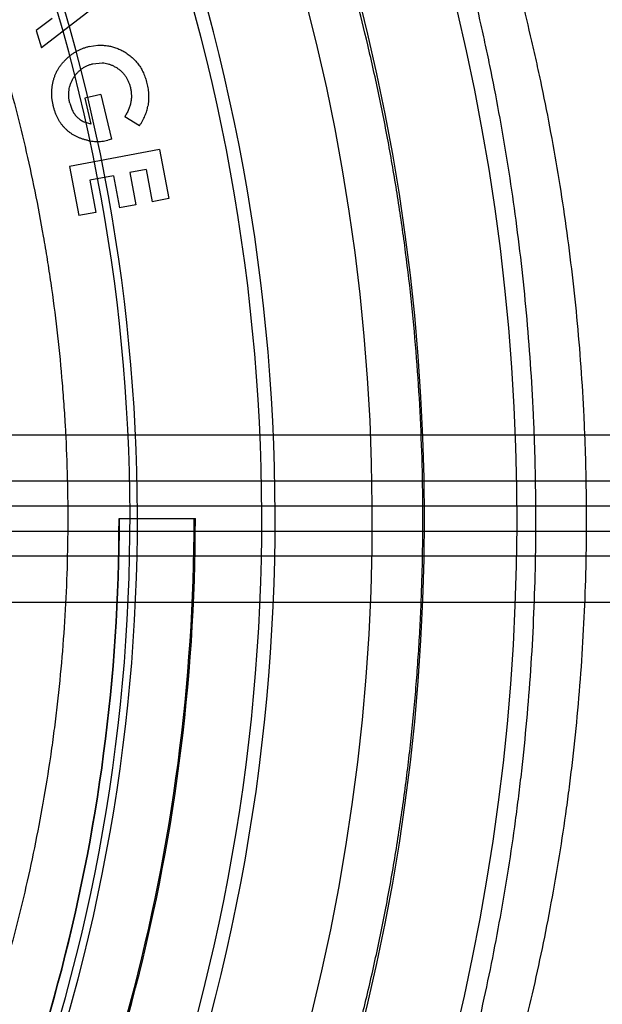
# Model space of a CAD drawing. Header units: millimetres. Extents: x 0 to 297, y 0 to 210.
# Tile 99 of 256: x 147.241 to 147.381, y 92.921 to 93.158. Entities that reach past the tile are written whole.
import ezdxf

# ---------------------------------------------------------------- set-up
doc = ezdxf.new("R2010")
doc.units = ezdxf.units.MM
doc.header["$LTSCALE"] = 16.335
doc.layers.get('0').update_dxf_attribs({"linetype": 'CONTINUOUS'})
doc.layers.add('01_GLOBAL', color=7, linetype='CONTINUOUS')
doc.layers.add('INTFCLR_144815', color=7, linetype='CONTINUOUS')

msp = doc.modelspace()

# ---------------------------------------------------------------- linework, layer by layer
at = {"color": 7, "linetype": 'Continuous'}
msp.add_circle((147.7028034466, 92.1254639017), 2.28, dxfattribs=at)
at = {"color": 9, "linetype": 'Continuous'}
msp.add_arc((147.7028034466, 92.1254639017), 2.2507792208, 92.9674534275, 177.0325465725, dxfattribs=at)
at = {"layer": '01_GLOBAL', "color": 7, "linetype": 'Continuous'}
msp.add_circle((147.7028034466, 92.1254639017), 2.31, dxfattribs=at)
at = {"layer": 'INTFCLR_144815', "color": 6, "linetype": 'Continuous'}
for p, q in [((147.264501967, 93.1654243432), (147.2458564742, 93.1509861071)), ((147.2484520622, 93.1581095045), (147.2446054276, 93.1551577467)), ((147.2446054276, 93.1551577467), (147.2458564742, 93.1509861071)), ((147.2573282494, 93.15129839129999), (147.2594088, 93.1516174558)), ((147.2582720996, 93.1471801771), (147.2605150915, 93.1473917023)), ((147.2601375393, 93.13981191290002), (147.2562953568, 93.1388903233)), ((147.2562953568, 93.1388903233), (147.2577868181, 93.1326662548)), ((147.2601375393, 93.13981191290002), (147.2627331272, 93.1290021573)), ((147.2577868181, 93.1326662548), (147.2562863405, 93.1331171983)), ((147.2694558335, 93.1322076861), (147.2659119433, 93.1343981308)), ((147.2627331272, 93.1290021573), (147.2618293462, 93.1287528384)), ((147.2743367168, 93.12656638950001), (147.2526415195, 93.1224659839)), ((147.2743367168, 93.12656638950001), (147.2765761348, 93.1147237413)), ((147.2526415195, 93.1224659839), (147.2548809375, 93.1106233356)), ((147.2710688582, 93.1217046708), (147.2671465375, 93.1209611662)), ((147.2710688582, 93.1217046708), (147.2725336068, 93.1139624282)), ((147.2631796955, 93.1202132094), (147.2574720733, 93.1191313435)), ((147.2574720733, 93.1191313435), (147.2589368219, 93.1113891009)), ((147.2631796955, 93.1202132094), (147.2646444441, 93.1124709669)), ((147.2671465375, 93.1209611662), (147.2686112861, 93.1132189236)), ((147.2765761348, 93.1147237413), (147.2725336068, 93.1139624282)), ((147.2686112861, 93.1132189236), (147.2646444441, 93.1124709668)), ((147.2589368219, 93.1113891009), (147.2548809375, 93.1106233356)), ((147.2645502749, 93.03763164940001), (147.2829457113, 93.03763164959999))]:
    msp.add_line(p, q, dxfattribs=at)
at = {"layer": 'INTFCLR_144815', "color": 9, "linetype": 'Continuous'}
for p, q in [((147.624635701, 93.05774689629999), (147.2252290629, 93.0577246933)), ((147.5657805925, 93.0466316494), (147.2216011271, 93.0466316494)), ((147.567393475, 93.04063164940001), (147.2232140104, 93.04063164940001)), ((147.2232140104, 93.03463164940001), (147.567393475, 93.03463164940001)), ((147.5657805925, 93.02863164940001), (147.2216011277, 93.02863164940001)), ((147.231109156, 93.01753816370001), (147.624635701, 93.0175162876))]:
    msp.add_line(p, q, dxfattribs=at)
at = {"layer": 'INTFCLR_144815', "color": 6, "linetype": 'Continuous'}
for centre, radius, start, end in [((146.8326356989, 93.03763164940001), 0.5278075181, 313.9937911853, 154.5150993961), ((146.8326356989, 93.03763164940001), 0.49294334, 282.2440355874, 71.2863570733), ((146.8326356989, 93.03763164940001), 0.4695339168, 339.5878226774, 23.4121773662), ((146.8326356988, 93.03763164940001), 0.4319145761, 329.9999999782, 359.9999999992), ((146.8326356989, 93.03763164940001), 0.4320000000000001, 329.9999999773, 360), ((146.8326356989, 93.03763164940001), 0.45, 330.0000000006, 360), ((146.8326356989, 93.03763164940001), 0.4503100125, 330.0000000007, 360)]:
    msp.add_arc(centre, radius, start, end, dxfattribs=at)
at = {"layer": 'INTFCLR_144815', "color": 9, "linetype": 'Continuous'}
for radius, start, end in [(0.5055212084, 323.9261481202, 36.0738518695), (0.4663071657, 339.7244769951, 23.2755230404), (0.4363482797, 339.8324937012, 23.1675062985), (0.4345680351, 339.8359043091, 23.1640956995)]:
    msp.add_arc((146.8326356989, 93.03763164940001), radius, start, end, dxfattribs=at)
for points, knots in [([(147.3650049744, 93.037631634), (147.365004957, 93.0418636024), (147.3649311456, 93.0481651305), (147.3646869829, 93.0565358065), (147.3641869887, 93.0688367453), (147.3629312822, 93.0870131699), (147.360216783, 93.1107988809), (147.3571473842, 93.13016218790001), (147.3546012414, 93.1434510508), (147.3530485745, 93.15091397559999), (147.3506781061, 93.1617396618), (147.3468379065, 93.1773741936), (147.3411023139, 93.197328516), (147.3359301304, 93.2131085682), (147.3321547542, 93.2236775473), (147.3300028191, 93.22946928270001), (147.3268960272, 93.2376250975), (147.3222760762, 93.2490802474), (147.3160825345, 93.2632452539), (147.3114901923, 93.2730612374), (147.3085626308, 93.2790953), (147.3067912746, 93.2826993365), (147.3039909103, 93.2882974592), (147.3004139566, 93.2952391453), (147.2968195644, 93.3020431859), (147.2947604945, 93.3059161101), (147.2939292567, 93.3075230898)], [0, 0, 0, 0, 0.0450043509, 0.067009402, 0.08905324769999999, 0.175923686, 0.2606895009, 0.3435638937, 0.3843409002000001, 0.4045696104, 0.4246252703, 0.5021919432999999, 0.5757221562, 0.6453695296, 0.6787460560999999, 0.6950673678, 0.7110742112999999, 0.7715572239, 0.8263963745, 0.8754614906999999, 0.8867912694, 0.8977184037, 0.9181670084, 0.953356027, 0.9807598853, 1, 1, 1, 1]), ([(147.3044957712, 92.7735393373), (147.3053550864, 92.7751133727), (147.3074712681, 92.77892934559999), (147.3103479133, 92.7841154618), (147.3127237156, 92.7885032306), (147.3142941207, 92.791418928), (147.31695873, 92.79645331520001), (147.3212677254, 92.8047829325), (147.3272342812, 92.816983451), (147.3323818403, 92.82824961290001), (147.3360517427, 92.8367708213), (147.3382210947, 92.84197183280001), (147.3415907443, 92.8502479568), (147.346582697, 92.8632872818), (147.3528523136, 92.8816079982), (147.3571838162, 92.89605688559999), (147.3599262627, 92.90611094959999), (147.3617417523, 92.9130742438), (147.3648036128, 92.92555699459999), (147.3686590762, 92.9439061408), (147.3714448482, 92.9607633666), (147.3729990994, 92.97228609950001), (147.3739789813, 92.9801427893), (147.3754433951, 92.9939952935), (147.3768496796, 93.013925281), (147.3773119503, 93.03396214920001), (147.3771350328, 93.0480476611), (147.3768889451, 93.05613506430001), (147.3763770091, 93.06817608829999), (147.3750931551, 93.0859700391), (147.372314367, 93.1092518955), (147.369176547, 93.128202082), (147.36656664, 93.1412035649), (147.3649818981, 93.1485074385), (147.3625547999, 93.1591047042), (147.358631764, 93.1744118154), (147.3527573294, 93.1939364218), (147.3474695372, 93.20937433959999), (147.343608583, 93.2197116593), (147.3414080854, 93.22537789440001), (147.338228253, 93.2333598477), (147.3335003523, 93.2445702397), (147.3271654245, 93.2584265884), (147.3224661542, 93.26802358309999), (147.3194746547, 93.27392513), (147.3176613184, 93.27744986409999), (147.3147966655, 93.2829267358), (147.3111305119, 93.2897122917), (147.3074658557, 93.29637185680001), (147.3053351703, 93.3001457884), (147.3044957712, 93.3017239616)], [0, 0, 0, 0, 0.0097071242, 0.0236189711, 0.0321010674, 0.0367157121, 0.0415449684, 0.0629333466, 0.0874759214, 0.1150523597, 0.1299704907, 0.1376946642, 0.1455554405, 0.1783391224, 0.2132541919, 0.2503476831, 0.259964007, 0.2696637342, 0.289298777, 0.3295304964, 0.3711217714, 0.3817476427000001, 0.3924663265, 0.413977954, 0.4571413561, 0.5005724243, 0.5224212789, 0.5333848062, 0.5443680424, 0.5876565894, 0.6299111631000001, 0.6712436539, 0.6915902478, 0.7016863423, 0.7116980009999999, 0.7504371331, 0.7871917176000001, 0.8220359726, 0.8387456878, 0.84691964, 0.8549381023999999, 0.8852533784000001, 0.9127639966, 0.93739805, 0.9430884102, 0.9485782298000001, 0.9588538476, 0.9765441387, 0.9903243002, 1, 1, 1, 1]), ([(147.1598645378, 93.2943400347), (147.1611410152, 93.2926670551), (147.1628746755, 93.2904003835), (147.1650763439, 93.2874933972), (147.167026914, 93.2849022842), (147.17080332, 93.2798273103), (147.1765933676, 93.271801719), (147.1839597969, 93.261021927), (147.1903352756, 93.25104831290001), (147.1948927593, 93.2434952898), (147.1975834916, 93.2388927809), (147.2017594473, 93.231590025), (147.2079733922, 93.22006251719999), (147.2158788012, 93.20378451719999), (147.2214384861, 93.19087940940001), (147.2250066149, 93.1818723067), (147.2273966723, 93.1756158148), (147.2314537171, 93.1643685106), (147.2367312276, 93.14777304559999), (147.2421354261, 93.1270691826), (147.2454005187, 93.1110247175), (147.2472384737, 93.1000406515), (147.2483828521, 93.0925449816), (147.24961836, 93.0830876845), (147.250582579, 93.073564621), (147.251189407, 93.06590088), (147.2519300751, 93.0544134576), (147.2524114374, 93.0372005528), (147.2517200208, 93.0142990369), (147.2502101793, 92.9972088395), (147.2487951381, 92.9858780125), (147.247751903, 92.978402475), (147.2456889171, 92.9656215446), (147.242052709, 92.9478498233), (147.2366635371, 92.92726190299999), (147.2313969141, 92.9107278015), (147.2276268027, 92.9002884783), (147.2258400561, 92.89557279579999), (147.22464717, 92.8924822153), (147.2213914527, 92.8842718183), (147.2158407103, 92.87139713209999), (147.2079514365, 92.8551592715), (147.2011142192, 92.8424773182), (147.1962528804, 92.8340691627), (147.1935219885, 92.82949625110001), (147.1896285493, 92.8231093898), (147.1839591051, 92.8142400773), (147.1765861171, 92.8034511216), (147.170791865, 92.7954203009), (147.1670140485, 92.79034381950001), (147.1650650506, 92.787754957), (147.1628679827, 92.78485415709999), (147.1611384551, 92.7825929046), (147.1598646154, 92.7809233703)], [0, 0, 0, 0, 0.0113523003, 0.0153945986, 0.0196724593, 0.0288485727, 0.04952051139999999, 0.0730548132, 0.0992747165, 0.1133659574, 0.1206417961, 0.1280352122, 0.1587481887, 0.1912667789, 0.2256293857, 0.2345212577, 0.2435306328, 0.2617592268, 0.2990180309, 0.3374305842, 0.3771409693, 0.3872950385, 0.3975091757, 0.4180450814, 0.4387403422, 0.4491382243, 0.4595166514, 0.5008391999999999, 0.5419727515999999, 0.5830556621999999, 0.5933356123, 0.6035730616, 0.6237732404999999, 0.6631691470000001, 0.7013781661, 0.7385292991, 0.7567366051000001, 0.761249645, 0.7657337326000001, 0.7746080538, 0.8088969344, 0.8413373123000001, 0.8719692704, 0.886598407, 0.893729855, 0.9007025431, 0.926950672, 0.9505051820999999, 0.9711896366, 0.9803691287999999, 0.9846421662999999, 0.9886711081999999, 1, 1, 1, 1]), ([(147.2939292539, 92.7677402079), (147.2947631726, 92.76935237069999), (147.2968365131, 92.77325183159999), (147.2996401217, 92.7785598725), (147.3019669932, 92.7830428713), (147.3034968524, 92.78602709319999), (147.3061096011, 92.79117183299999), (147.3103184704, 92.7996935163), (147.3161502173, 92.8121679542), (147.3211811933, 92.8236824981), (147.3247678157, 92.8323897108), (147.3268871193, 92.8377056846), (147.3301836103, 92.84616721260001), (147.3350640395, 92.85949927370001), (147.3411923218, 92.8782230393), (147.3454248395, 92.8929834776), (147.3481034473, 92.90325454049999), (147.349883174, 92.9103693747), (147.3528698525, 92.9231299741), (147.356647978, 92.94187932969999), (147.3593610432, 92.9590999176), (147.3608883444, 92.9708693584), (147.3618394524, 92.9788978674), (147.36327536, 92.99305191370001), (147.3646412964, 93.01330588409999), (147.3650050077, 93.02954249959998), (147.3650049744, 93.037631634)], [0, 0, 0, 0, 0.0193022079, 0.046964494, 0.063837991, 0.0730150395, 0.0826270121, 0.1252001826, 0.1740817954, 0.2290529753, 0.2588100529, 0.2742223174, 0.2899113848, 0.3553804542, 0.4251698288, 0.4993797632, 0.5186285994, 0.5380488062, 0.5773715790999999, 0.6579886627, 0.7413831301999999, 0.7626961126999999, 0.7841977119, 0.8273566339, 0.9139769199, 1, 1, 1, 1])]:
    msp.add_open_spline(points, degree=3, knots=knots, dxfattribs=at)
at = {"layer": 'INTFCLR_144815', "color": 6, "linetype": 'Continuous'}
for points, knots in [([(147.3377709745, 93.03763164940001), (147.3377709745, 93.0419421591), (147.3376589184, 93.0505478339), (147.3371561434, 93.063437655), (147.3363222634, 93.07626433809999), (147.3351596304, 93.0890373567), (147.3336719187, 93.101746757), (147.3318597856, 93.11439112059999), (147.3297299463, 93.1269478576), (147.3272880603, 93.13939684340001), (147.3246254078, 93.15134849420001), (147.3219084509, 93.16228157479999), (147.3193265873, 93.1717999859), (147.316951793, 93.1799542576), (147.3147783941, 93.18699825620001), (147.3127977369, 93.1931155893), (147.3109962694, 93.1984538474), (147.3093648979, 93.20312395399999), (147.307890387, 93.2072215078), (147.3065579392, 93.2108299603), (147.3053571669, 93.2140073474), (147.3042788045, 93.2168058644), (147.3033107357, 93.2192765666), (147.3024379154, 93.2214717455), (147.3016483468, 93.22343177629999), (147.3009307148, 93.22519237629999), (147.3002780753, 93.2267765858), (147.2996531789, 93.2282786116), (147.2990056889, 93.2298203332), (147.2982809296, 93.231529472), (147.2974568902, 93.23345150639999), (147.2965226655, 93.23560303), (147.295479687, 93.2379718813), (147.2943913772, 93.24040638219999), (147.293272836, 93.2428705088), (147.2921178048, 93.24537966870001), (147.2908452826, 93.2481015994), (147.2894226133, 93.2510926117), (147.2878223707, 93.25439276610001), (147.2860272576, 93.2580202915), (147.2840198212, 93.26198897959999), (147.2817904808, 93.2662876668), (147.2793273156, 93.27091350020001), (147.2766277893, 93.2758422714), (147.2737260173, 93.28097834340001), (147.2708018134, 93.2859902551), (147.2680530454, 93.29055208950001), (147.2656489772, 93.2944225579), (147.263617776, 93.29759923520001), (147.2623783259, 93.29947918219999), (147.2618228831, 93.3003046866)], [0, 0, 0, 0, 0.04665735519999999, 0.0931440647, 0.1396118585, 0.1857718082, 0.2319566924, 0.2781034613, 0.3240186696, 0.3697981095, 0.4154052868, 0.4565413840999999, 0.4917273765, 0.5221494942, 0.5484663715, 0.5715162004, 0.5917463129, 0.6094482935, 0.625060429, 0.6388822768, 0.6510838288, 0.6618264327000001, 0.6713445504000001, 0.6798063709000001, 0.6873964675, 0.6942167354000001, 0.7003855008, 0.7059421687, 0.7118256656, 0.7184851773, 0.7260365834, 0.7344612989, 0.7438740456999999, 0.7540523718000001, 0.7633255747, 0.7731651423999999, 0.7839509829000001, 0.7958485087, 0.8090155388, 0.8236497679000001, 0.8396573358, 0.8571550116, 0.8760631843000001, 0.8963825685, 0.9179808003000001, 0.9399137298, 0.9591882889, 0.9756278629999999, 0.9892303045, 1, 1, 1, 1]), ([(147.2573282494, 93.15129839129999), (147.2570719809, 93.1512321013), (147.2565634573, 93.1511005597), (147.2558221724, 93.1508431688), (147.2551038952, 93.1505447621), (147.2544094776, 93.1502036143), (147.2537430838, 93.14981285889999), (147.2531007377, 93.14938012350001), (147.2526698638, 93.149048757), (147.252449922, 93.1488666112), (147.2524305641, 93.1488504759)], [0, 0, 0, 0, 0.1437108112, 0.2851710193, 0.4257213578, 0.5659362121, 0.7049996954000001, 0.8449362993, 0.9863161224, 1, 1, 1, 1]), ([(147.2594088, 93.1516174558), (147.2594172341, 93.1516179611), (147.2597696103, 93.1516386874), (147.260463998, 93.1516478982), (147.2614882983, 93.1515687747), (147.2624994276, 93.1513899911), (147.2634949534, 93.15110979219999), (147.2644813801, 93.15074341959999), (147.2651119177, 93.15042316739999), (147.265431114, 93.15026104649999)], [0, 0, 0, 0, 0.0040509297, 0.1692373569, 0.3327769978, 0.4961786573, 0.6609656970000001, 0.8283710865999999, 1, 1, 1, 1]), ([(147.265431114, 93.15026104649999), (147.2656177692, 93.15015765), (147.265987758, 93.14995269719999), (147.2665198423, 93.1496120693), (147.2670247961, 93.14924714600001), (147.2675094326, 93.148864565), (147.2679630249, 93.148454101), (147.2683907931, 93.14802006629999), (147.2687977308, 93.14756869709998), (147.2691703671, 93.14708663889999), (147.2695291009, 93.14659195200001), (147.2698539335, 93.146066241), (147.2701555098, 93.1455209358), (147.2704338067, 93.14495262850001), (147.2706823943, 93.1443606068), (147.2709035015, 93.1437444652), (147.2711066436, 93.1431083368), (147.271216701, 93.1426722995), (147.2712722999, 93.14245202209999)], [0, 0, 0, 0, 0.0635678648, 0.126004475, 0.1881003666, 0.2491482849, 0.3098879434, 0.3702352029, 0.4306795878, 0.4908321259, 0.5516939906, 0.6126746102, 0.6748224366, 0.7373153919, 0.8011273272, 0.8660314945, 0.9323217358, 1, 1, 1, 1]), ([(147.2487356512, 93.13691803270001), (147.2486728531, 93.1371948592), (147.2485489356, 93.13774111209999), (147.2484248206, 93.1385623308), (147.2483560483, 93.1393712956), (147.2483234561, 93.140168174), (147.2483598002, 93.1409531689), (147.2484321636, 93.141726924), (147.2485614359, 93.1424888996), (147.2487460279, 93.14323583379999), (147.2489712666, 93.1439672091), (147.2492471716, 93.14467587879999), (147.2495736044, 93.1453577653), (147.2499436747, 93.1460139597), (147.2503600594, 93.14664478), (147.2508228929, 93.1472514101), (147.2513380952, 93.14782979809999), (147.2518733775, 93.1483665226), (147.2522479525, 93.14869826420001), (147.2524305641, 93.1488504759)], [0, 0, 0, 0, 0.0644771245, 0.1272306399, 0.1884964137, 0.2488837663, 0.3082726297, 0.3668840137, 0.4253633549, 0.4836703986, 0.5415783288, 0.5991199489, 0.6562779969, 0.7131968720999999, 0.770147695, 0.8278737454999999, 0.8863948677, 0.9459986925, 1, 1, 1, 1]), ([(147.2605150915, 93.1473917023), (147.2607389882, 93.147378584), (147.2611996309, 93.1473274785), (147.2618873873, 93.1471798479), (147.2625745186, 93.1469470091), (147.2632508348, 93.1466500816), (147.263906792, 93.14628156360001), (147.2645262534, 93.1458516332), (147.2650996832, 93.1453723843), (147.2656076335, 93.1448365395), (147.2660681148, 93.144261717), (147.2664584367, 93.1436298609), (147.266791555, 93.14295345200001), (147.2670795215, 93.142233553), (147.2672114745, 93.1417265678), (147.2672787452, 93.1414681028)], [0, 0, 0, 0, 0.0698417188, 0.1440967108, 0.2186460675, 0.295430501, 0.3738668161, 0.4525967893, 0.53001171, 0.6061870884, 0.6822052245, 0.7590341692, 0.8369690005, 0.9168855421, 1, 1, 1, 1]), ([(147.2536957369, 93.1439603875), (147.2537809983, 93.14409223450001), (147.2540135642, 93.14443063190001), (147.2544242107, 93.14494476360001), (147.2549507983, 93.14547453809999), (147.2555221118, 93.1459452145), (147.2561433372, 93.1463496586), (147.2568076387, 93.146695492), (147.2575188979, 93.1469795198), (147.2580182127, 93.1471125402), (147.2582720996, 93.1471801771)], [0, 0, 0, 0, 0.0820466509, 0.2144622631, 0.3433661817, 0.4717930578, 0.6006712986, 0.7300877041, 0.8627575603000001, 1, 1, 1, 1]), ([(147.2526846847, 93.1376971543), (147.2526256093, 93.1379648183), (147.2525092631, 93.1384919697), (147.252434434, 93.1392878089), (147.2524222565, 93.1400654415), (147.252487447, 93.1408270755), (147.2526386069, 93.1415701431), (147.2528553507, 93.1422990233), (147.2531531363, 93.1430109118), (147.2534456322, 93.14356100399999), (147.2536390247, 93.14387268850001), (147.2536957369, 93.1439603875)], [0, 0, 0, 0, 0.1258157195, 0.2477879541, 0.3664220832, 0.4827716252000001, 0.5981584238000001, 0.7141979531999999, 0.8315657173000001, 0.9520368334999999, 1, 1, 1, 1]), ([(147.2672787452, 93.1414681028), (147.267342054, 93.1411664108), (147.267467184, 93.1405701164), (147.2675327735, 93.13966460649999), (147.267515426, 93.1387673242), (147.267385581, 93.1378768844), (147.2671675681, 93.1369900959), (147.2668478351, 93.1361108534), (147.2664341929, 93.13523695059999), (147.2660882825, 93.1346813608), (147.2659119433, 93.1343981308)], [0, 0, 0, 0, 0.1246115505, 0.2462947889, 0.3664346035, 0.4871135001, 0.6096016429, 0.7353510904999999, 0.8650865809, 1, 1, 1, 1]), ([(147.2712722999, 93.14245202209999), (147.27132513, 93.1422195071), (147.2714299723, 93.1417580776), (147.2715446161, 93.141060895), (147.2716254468, 93.1403685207), (147.2716682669, 93.1396790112), (147.2716855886, 93.1389939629), (147.2716540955, 93.1383107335), (147.2716023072, 93.13763065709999), (147.2715306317, 93.1371818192), (147.2714949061, 93.1369581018)], [0, 0, 0, 0, 0.1291891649, 0.2563778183, 0.382668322, 0.5067788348, 0.63065201, 0.7537920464, 0.8772808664, 1, 1, 1, 1]), ([(147.2572676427, 93.128654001), (147.2571284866, 93.1286798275), (147.2567474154, 93.1287571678), (147.2561337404, 93.1289250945), (147.2554344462, 93.12915325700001), (147.254760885, 93.1294209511), (147.2541160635, 93.1297240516), (147.2535043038, 93.1300664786), (147.252921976, 93.1304415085), (147.252371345, 93.1308533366), (147.2518524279, 93.1313014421), (147.2513648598, 93.1317851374), (147.2509079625, 93.1323018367), (147.2504917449, 93.1328593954), (147.2501064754, 93.133448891), (147.2497591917, 93.13407410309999), (147.2494470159, 93.1347345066), (147.2491726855, 93.13542961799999), (147.2489284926, 93.1361586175), (147.248800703, 93.1366618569), (147.2487356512, 93.13691803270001)], [0, 0, 0, 0, 0.0336384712, 0.09242972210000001, 0.1511129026, 0.2084366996, 0.2646189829, 0.3203709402, 0.3749758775, 0.4291655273, 0.483695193, 0.5378296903, 0.5923251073, 0.6475025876, 0.7030834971, 0.7596235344, 0.8173831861, 0.8766068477, 0.9371862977, 1, 1, 1, 1]), ([(147.2526846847, 93.1376971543), (147.2527282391, 93.137524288), (147.2528138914, 93.1371843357), (147.2529815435, 93.1366970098), (147.253162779, 93.13623280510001), (147.2533724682, 93.13579991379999), (147.2535989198, 93.1353899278), (147.2538540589, 93.1350116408), (147.2541305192, 93.1346587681), (147.2544295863, 93.13433098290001), (147.2547559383, 93.1340336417), (147.2551049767, 93.13375789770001), (147.2554859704, 93.1335149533), (147.2558796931, 93.13329743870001), (147.2561521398, 93.13317268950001), (147.2562863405, 93.1331171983)], [0, 0, 0, 0, 0.08810173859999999, 0.1732576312, 0.2546011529, 0.3343504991, 0.4108927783, 0.4859864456, 0.5596724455, 0.6323764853, 0.7050805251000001, 0.7777364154, 0.8520227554, 0.9282089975, 1, 1, 1, 1]), ([(147.2694558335, 93.1322076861), (147.2695901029, 93.1324126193), (147.2698530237, 93.1328139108), (147.2702036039, 93.1334285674), (147.2705222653, 93.1340305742), (147.2707921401, 93.1346302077), (147.2710315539, 93.1352182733), (147.2712271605, 93.1358027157), (147.2713855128, 93.13638070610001), (147.2714588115, 93.13676758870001), (147.2714949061, 93.1369581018)], [0, 0, 0, 0, 0.1411271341, 0.2763492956, 0.4075289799, 0.5334188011, 0.6550433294, 0.7732041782, 0.8883186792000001, 1, 1, 1, 1]), ([(147.2572676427, 93.128654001), (147.2573677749, 93.12863541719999), (147.2577058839, 93.1285768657), (147.2582811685, 93.1284933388), (147.2589956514, 93.12845323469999), (147.2597082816, 93.1284483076), (147.2604183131, 93.1285081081), (147.2611295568, 93.12859409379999), (147.2615955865, 93.1286998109), (147.2618293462, 93.1287528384)], [0, 0, 0, 0, 0.0664395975, 0.2237968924, 0.3790392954, 0.5330110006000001, 0.6883862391, 0.8436950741, 1, 1, 1, 1]), ([(147.2618228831, 92.7749586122), (147.2620831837, 92.7753454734), (147.2626352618, 92.7761741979), (147.2635062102, 92.7775034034), (147.2644716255, 92.77899974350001), (147.2655307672, 92.7806660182), (147.2666826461, 92.7825051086), (147.2679260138, 92.7845199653), (147.2692592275, 92.78671340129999), (147.2706802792, 92.7890881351), (147.2721866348, 92.79164651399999), (147.2737753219, 92.7943906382), (147.2754427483, 92.79732201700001), (147.2771848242, 92.80044173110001), (147.278996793, 92.80375007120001), (147.2808733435, 92.8072466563), (147.2828085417, 92.8109302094), (147.2847959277, 92.8147986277), (147.2868285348, 92.8188488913), (147.2888989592, 92.82307706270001), (147.290999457, 92.8274783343), (147.2931220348, 92.8320470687), (147.2952585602, 92.83677688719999), (147.2974008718, 92.84166077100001), (147.2995408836, 92.8466911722), (147.3016706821, 92.8518601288), (147.303782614, 92.8571593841), (147.3058693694, 92.8625805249), (147.3079240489, 92.8681151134), (147.3099402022, 92.87375477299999), (147.311911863, 92.87949129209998), (147.3138335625, 92.8853166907), (147.3157003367, 92.8912232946), (147.3175077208, 92.8972037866), (147.3192517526, 92.9032513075), (147.3209289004, 92.90935931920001), (147.322536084, 92.9155217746), (147.3240706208, 92.92173304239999), (147.32553019, 92.92798790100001), (147.3269128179, 92.934281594), (147.3282167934, 92.9406095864), (147.3294407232, 92.9469679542), (147.3305834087, 92.9533529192), (147.331643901, 92.9597612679), (147.3326213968, 92.96618990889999), (147.3335152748, 92.97263621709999), (147.3343250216, 92.97909767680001), (147.3350502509, 92.9855721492), (147.3356906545, 92.9920576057), (147.3362460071, 92.99855229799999), (147.3367161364, 93.0050545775), (147.3371009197, 93.01156297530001), (147.3374002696, 93.0180761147), (147.3376141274, 93.0245927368), (147.3377424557, 93.03111162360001), (147.3377709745, 93.0354583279), (147.3377709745, 93.03763164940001)], [0, 0, 0, 0, 0.0050470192, 0.0107781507, 0.0172005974, 0.0243216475, 0.032148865, 0.0406889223, 0.0499485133, 0.0599319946, 0.0706434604, 0.082083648, 0.0942526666, 0.107146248, 0.1207590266, 0.13508079, 0.150098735, 0.1657965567, 0.1821543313, 0.19914883, 0.216753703, 0.2349399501, 0.253676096, 0.2729289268, 0.2926640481, 0.3128461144, 0.333439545, 0.3544090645, 0.3757200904, 0.3973392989, 0.4192345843, 0.4413756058, 0.4637338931, 0.4862828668, 0.5089980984, 0.5318579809, 0.5548410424, 0.5779296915, 0.6011081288, 0.6243604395, 0.6476750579, 0.6710393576, 0.6944447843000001, 0.7178818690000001, 0.7413446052, 0.7648260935, 0.7883222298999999, 0.8118283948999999, 0.8353419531, 0.8588601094, 0.8823813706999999, 0.9059042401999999, 0.9294279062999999, 0.9529519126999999, 0.9764759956, 1, 1, 1, 1])]:
    msp.add_open_spline(points, degree=3, knots=knots, dxfattribs=at)

doc.saveas('drawing.dxf')
